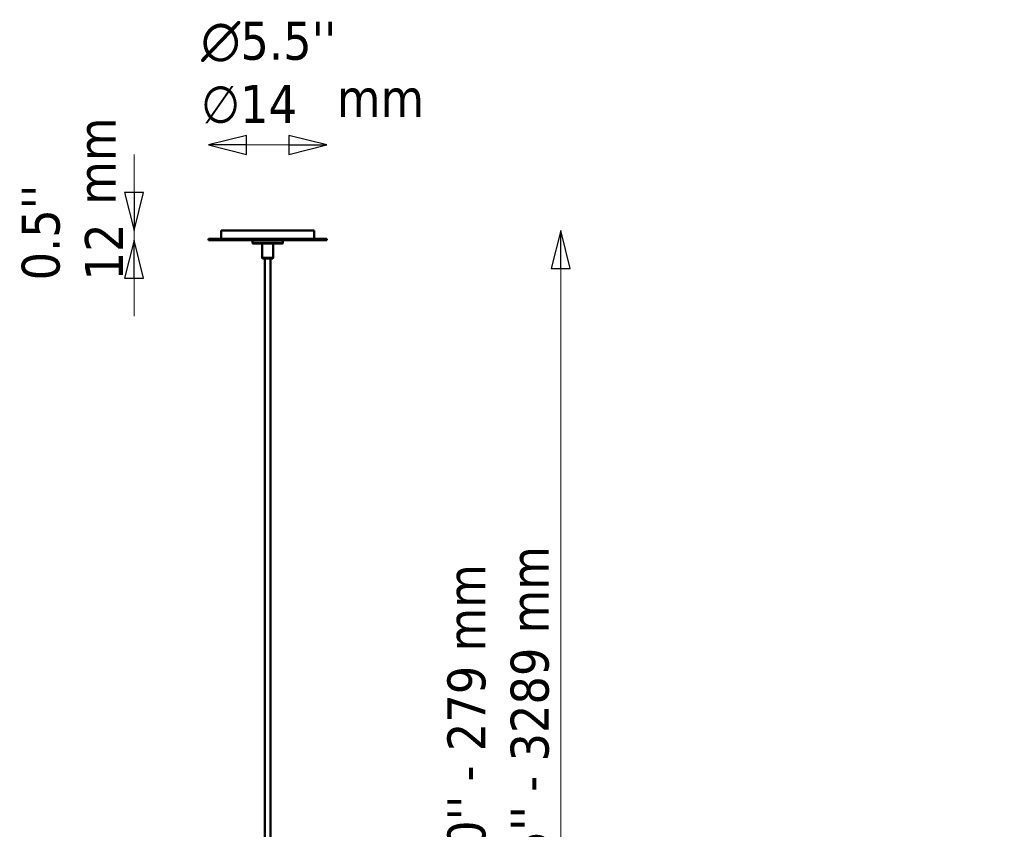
# Model space of a CAD drawing. Header units: millimetres. Extents: x 313 to 4591, y 679 to 5480.
# Tile 2 of 19: x 386 to 1553, y 1824 to 2784. Entities that reach past the tile are written whole.
import ezdxf

# ---------------------------------------------------------------- set-up
doc = ezdxf.new("R2010")
doc.units = ezdxf.units.MM
doc.header["$LTSCALE"] = 15
for name, color, linetype, lineweight in [('Symbol (ISO)', 7, 'Continuous', 25), ('Widoczne (ISO)', 7, 'Continuous', 50), ('Wymiar (ISO)', 7, 'Continuous', 25)]:
    doc.layers.add(name, color=color, linetype=linetype, lineweight=lineweight)
doc.styles.add('Tekst notatki (ISO)', font='tahoma.ttf')
doc.dimstyles.new('Domyślne (ISO)', dxfattribs={"dimscale": 15, "dimtxt": 3, "dimasz": 3, "dimexe": 3.175, "dimexo": 0, "dimgap": 0.762, "dimtad": 1, "dimdec": 1, "dimlfac": 0.03937, "dimrnd": 1e-08, "dimzin": 0, "dimdsep": 46, "dimtxsty": 'Tekst notatki (ISO)', "dimblk": 'Filled-1', "dimcen": 0.09, "dimdle": 10, "dimclrd": 256, "dimclre": 256, "dimclrt": 256, "dimazin": 2, "dimtfac": 1, "dimtmove": 0, "dimatfit": 3, "dimfxl": 1, "dimtolj": 1, "dimlwd": 15, "dimlwe": 15, "dimarcsym": 0})

# ---------------------------------------------------------------- blocks, each defined once
blk = doc.blocks.new('Filled-1')
at = {"color": 0}
for p, q in [((0, 0), (-1, 0.25)), ((-1, 0.25), (-1, -0.25)), ((-1, 0), (0, 0)), ((-1, -0.25), (0, 0))]:
    blk.add_line(p, q, dxfattribs=at)
at = {"color": 0, "flags": 128}
blk.add_lwpolyline([(-1, -0.25), (0, 0), (-1, 0.25), (-1, -0.25)], dxfattribs=at)
at = {"color": 0}
blk.add_solid([(-1, -0.25), (0, 0), (-1, 0.25), (-1, -0.25)], dxfattribs=at)
blk = doc.blocks.new('*D15')
at = {"layer": 'Defpoints', "color": 0, "transparency": 16777216}
for p in [(734.8, 2534.2), (679.8, 1068.7), (1027.3, 1068.7)]:
    blk.add_point(p, dxfattribs=at)
at = {"layer": 'Wymiar (ISO)', "lineweight": 15, "transparency": 16777216}
blk.add_line((1027.3, 2489.2), (1027.3, 1113.7), dxfattribs=at)
at = {"layer": 'Wymiar (ISO)', "lineweight": 15, "transparency": 16777216, "xscale": 45, "yscale": 45, "zscale": 45}
for p, rotation in [((1027.3, 2534.2), 90), ((1027.3, 1068.7), 270)]:
    blk.add_blockref('Filled-1', p, dxfattribs=dict(at, rotation=rotation))
at = {"layer": 'Wymiar (ISO)', "lineweight": 18, "transparency": 16777216, "insert": (892.9, 1670.7), "char_height": 45, "attachment_point": 1, "rotation": 90, "style": 'Tekst notatki (ISO)'}
blk.add_mtext("\\A1; ''\\fTahoma|b0|i0;{\\H45.0000;11.0'' - 279 mm\\P}\\fTahoma|b0|i0;{\\H45.0000;129.5'' - 3289 mm}", dxfattribs=at)
blk = doc.blocks.new('*D23')
at = {"layer": 'Defpoints', "color": 0, "transparency": 16777216}
for p in [(624.8, 2534.2), (521.5, 2522.7), (609.8, 2522.7)]:
    blk.add_point(p, dxfattribs=at)
at = {"layer": 'Wymiar (ISO)', "lineweight": 15, "transparency": 16777216}
for p, q in [((521.5, 2579.2), (521.5, 2624.2)), ((521.5, 2534.2), (521.5, 2522.7)), ((521.5, 2477.7), (521.5, 2432.7))]:
    blk.add_line(p, q, dxfattribs=at)
at = {"layer": 'Wymiar (ISO)', "lineweight": 15, "transparency": 16777216, "xscale": 45, "yscale": 45, "zscale": 45}
for p, rotation in [((521.5, 2534.2), 270), ((521.5, 2522.7), 90)]:
    blk.add_blockref('Filled-1', p, dxfattribs=dict(at, rotation=rotation))
at = {"layer": 'Wymiar (ISO)', "lineweight": 18, "transparency": 16777216, "insert": (388.2, 2475.1), "char_height": 45, "attachment_point": 1, "rotation": 90, "style": 'Tekst notatki (ISO)'}
blk.add_mtext("\\A1;0.5''\\P12", dxfattribs=at)
blk = doc.blocks.new('*D24')
at = {"layer": 'Defpoints', "color": 0, "transparency": 16777216}
for p in [(749.8, 2635.8), (609.8, 2524.2), (749.8, 2524.2)]:
    blk.add_point(p, dxfattribs=at)
at = {"layer": 'Wymiar (ISO)', "lineweight": 15, "transparency": 16777216}
blk.add_line((654.8, 2635.8), (704.8, 2635.8), dxfattribs=at)
at = {"layer": 'Wymiar (ISO)', "lineweight": 15, "transparency": 16777216, "xscale": 45, "yscale": 45, "zscale": 45, "rotation": 180}
blk.add_blockref('Filled-1', (609.8, 2635.8), dxfattribs=at)
at = {"layer": 'Wymiar (ISO)', "lineweight": 15, "transparency": 16777216, "xscale": 45, "yscale": 45, "zscale": 45}
blk.add_blockref('Filled-1', (749.8, 2635.8), dxfattribs=at)
at = {"layer": 'Wymiar (ISO)', "lineweight": 18, "transparency": 16777216, "insert": (600.9, 2781.8), "char_height": 45, "attachment_point": 1, "style": 'Tekst notatki (ISO)'}
blk.add_mtext("\\A1;{\\fAIGDT|b0|i0;\\ln}\\fTahoma|b0|i0;{\\H45.0000;5.5''}\\P∅14", dxfattribs=at)

msp = doc.modelspace()

# ---------------------------------------------------------------- linework, layer by layer
at = {"layer": 'Widoczne (ISO)'}
for p, q in [((734.83, 2534.24), (624.83, 2534.24)), ((624.83, 2534.24), (624.83, 2524.24)), ((734.83, 2534.24), (734.83, 2524.24)), ((749.83, 2524.24), (609.83, 2524.24)), ((609.83, 2524.24), (609.83, 2522.74)), ((609.83, 2522.74), (749.83, 2522.74)), ((662.33, 2522.74), (661.83, 2522.24)), ((697.83, 2522.24), (661.83, 2522.24)), ((661.83, 2519.24), (661.83, 2522.24)), ((697.33, 2522.74), (697.83, 2522.24)), ((697.83, 2519.24), (697.83, 2522.24)), ((749.83, 2524.24), (749.83, 2522.74)), ((661.83, 2519.24), (697.83, 2519.24)), ((662.33, 2518.74), (661.83, 2519.24)), ((697.33, 2518.74), (662.33, 2518.74)), ((673.33, 2511.08), (673.33, 2518.74)), ((686.33, 2501.74), (686.33, 2518.74)), ((697.33, 2518.74), (697.83, 2519.24)), ((673.33, 2501.74), (673.33, 2509.39)), ((673.33, 2501.74), (686.33, 2501.74)), ((673.83, 2501.24), (673.33, 2501.74)), ((685.83, 2501.24), (673.83, 2501.24)), ((676.33, 2501.24), (676.33, 1301.24)), ((683.33, 2501.24), (683.33, 1301.24)), ((685.83, 2501.24), (686.33, 2501.74))]:
    msp.add_line(p, q, dxfattribs=at)
msp.add_ellipse((673.49, 2510.24), major_axis=(0, -1.5), ratio=0.219669, start_param=3.6443391, end_param=5.7804388, dxfattribs=at)

# ---------------------------------------------------------------- texts
at = {"layer": 'Symbol (ISO)', "insert": (761.84, 2713.73), "char_height": 45, "width": 103.9303, "attachment_point": 1, "style": 'Tekst notatki (ISO)'}
msp.add_mtext('\\fTahoma|b0|i0;mm', dxfattribs=at)
at = {"layer": 'Symbol (ISO)', "insert": (454.75, 2564.78), "char_height": 45, "width": 103.9303, "attachment_point": 1, "rotation": 90, "style": 'Tekst notatki (ISO)'}
msp.add_mtext('\\fTahoma|b0|i0;mm', dxfattribs=at)

# ---------------------------------------------------------------- dimensions: what is measured, and where the dimension line sits
at = {"layer": 'Wymiar (ISO)', "lineweight": 18}
for base, p1, p2, angle, text, override, picture, middle in [((749.83, 2635.82), (609.83, 2524.24), (749.83, 2524.24), 180, "{\\fAIGDT|b0|i0;\\ln}\\fTahoma|b0|i0;{\\H45.0000;<>''}\\P∅14", {"dimgap": 0.762, "dimdec": 1, "dimlfac": 0.03937, "dimpost": '\\X', "dimse1": 1, "dimse2": 1, "dimtol": 0, "dimlim": 0, "dimtp": 0, "dimtm": 0, "dimtdec": 2, "dimtofl": 0, "dimatfit": 1, "dimtvp": -0.25}, '*D24', (679.83, 2635.82)), ((521.48, 2522.74), (624.83, 2534.24), (609.83, 2522.74), 270, "<>''\\P12", {"dimgap": 0.762, "dimdec": 1, "dimlfac": 0.03937, "dimpost": '\\X', "dimse1": 1, "dimse2": 1, "dimtol": 0, "dimlim": 0, "dimtp": 0, "dimtm": 0, "dimtdec": 2, "dimtofl": 1, "dimatfit": 1, "dimtvp": -0.25}, '*D23', (521.48, 2528.49)), ((1027.32, 1068.74), (734.83, 2534.24), (679.83, 1068.74), 270, " ''\\fTahoma|b0|i0;{\\H45.0000;11.0'' - 279 mm\\P}\\fTahoma|b0|i0;{\\H45.0000;129.5'' - 3289 mm}", {"dimgap": 0.762, "dimdec": 1, "dimlfac": 0.03937, "dimpost": '\\X', "dimse1": 1, "dimse2": 1, "dimtol": 0, "dimlim": 0, "dimtp": 0, "dimtm": 0, "dimtdec": 2, "dimtofl": 0, "dimatfit": 1, "dimtvp": -0.25}, '*D15', (1027.32, 1915.19))]:
    dim = msp.add_linear_dim(base=base, p1=p1, p2=p2, angle=angle, text=text, dimstyle='Domyślne (ISO)', override=override, dxfattribs=at)
    dim.commit()
    dim.dimension.update_dxf_attribs({"geometry": picture, "text_midpoint": middle, "dimtype": 160})

doc.saveas('drawing.dxf')
